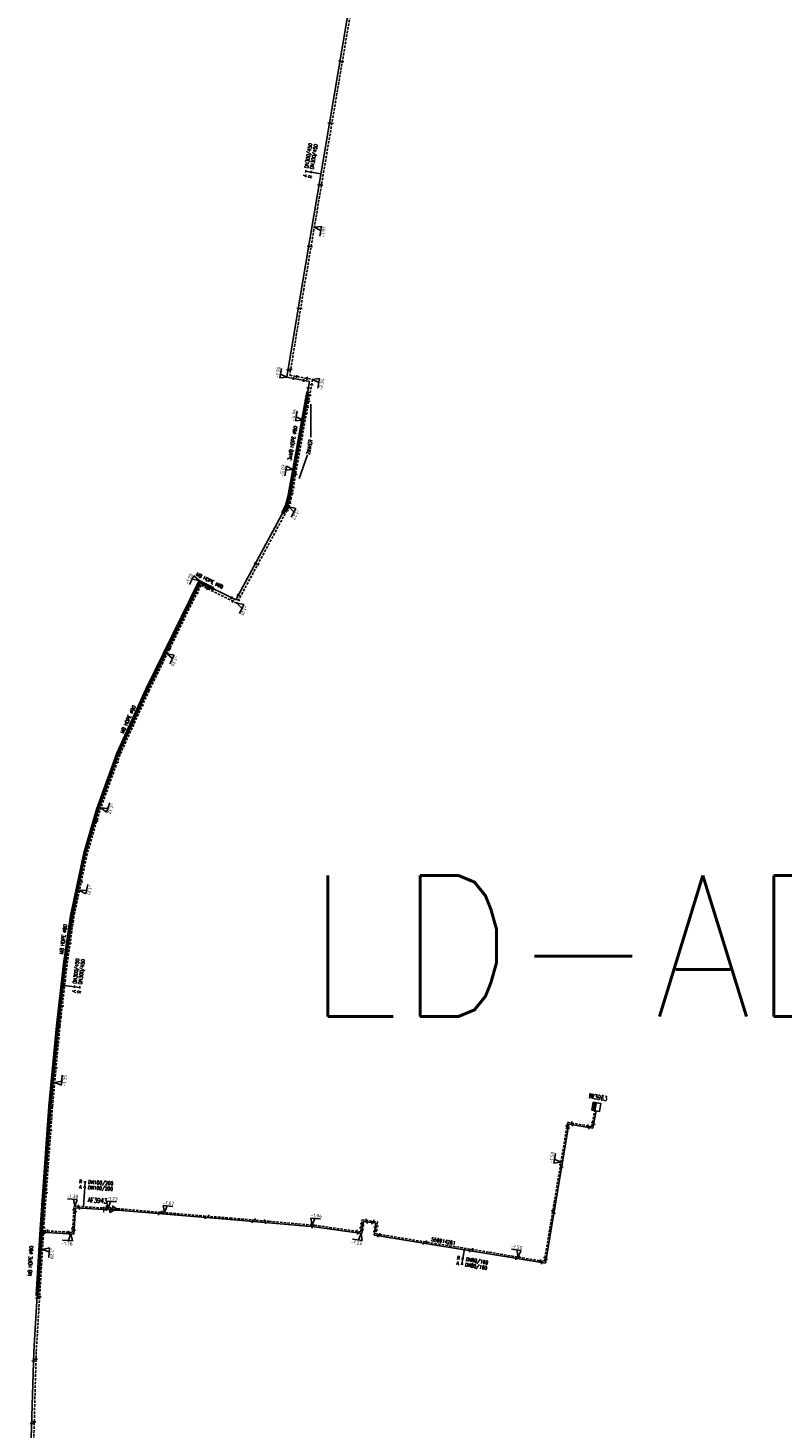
# Model space of a CAD drawing. Header units: millimetres. Extents: x 0 to 118318689, y 0 to 490460760.
# Tile 73 of 117: x 115031981 to 115224807, y 487152766 to 487510490. Entities that reach past the tile are written whole.
import ezdxf
from ezdxf.enums import TextEntityAlignment as Align

# ---------------------------------------------------------------- set-up
doc = ezdxf.new("R2010")
doc.units = ezdxf.units.MM
doc.header["$LTSCALE"] = 200
doc.linetypes.add('HIDDEN2', pattern=[4.7625, 3.175, -1.5875])
doc.layers.get('0').update_dxf_attribs({"color": 8})
for name, color, linetype in [('LD-I-lekdetectiecode', 7, 'Continuous'), ('WT-C-AFSLUITER', 7, 'Continuous'), ('WT-C-kastWM', 7, 'Continuous'), ('WT-C-mof', 7, 'Continuous'), ('WT-C-VERLOOP', 7, 'Continuous'), ('WT-I-diam', 7, 'Continuous'), ('WT-I-info', 7, 'Continuous'), ('WT-I-NAP', 7, 'Continuous'), ('WT-L-aanvoer', 6, 'Continuous'), ('WT-L-MANTELBUIS', 6, 'Continuous'), ('WT-L-retour', 6, 'HIDDEN2')]:
    doc.layers.add(name, color=color, linetype=linetype)
doc.styles.add('DIN17', font='ROMANS.SHX', dxfattribs={"width": 0.9})
doc.styles.add('ISOCP', font='ISOCP.SHX')

# ---------------------------------------------------------------- blocks, each defined once
blk = doc.blocks.new('LR-mof')
at = {"color": 0, "linetype": 'ByBlock', "lineweight": -2}
blk.add_line((0, -0.75), (0, 0.75), dxfattribs=at)
blk = doc.blocks.new('LR-VERL')
at = {"color": 0, "linetype": 'ByBlock', "lineweight": -2}
blk.add_lwpolyline([(1.08, 0), (-1.08, -1.25), (-1.08, 1.25)], close=True, dxfattribs=at)
blk = doc.blocks.new('nap2')
at = {"color": 0, "linetype": 'Continuous'}
for p, q in [((1, 3.5), (-4, 3.5)), ((-1, 3.5), (0, 0)), ((1, 3.5), (0, 0))]:
    blk.add_line(p, q, dxfattribs=at)
at = {"color": 0, "linetype": 'Continuous', "style": 'ISOCP'}
for tag, p in [('*2', (-4, 1.5)), ('*1', (-1.5, 5))]:
    blk.add_attdef(tag, text='', height=1.8, dxfattribs=at).set_placement(p, align=Align.MIDDLE)
blk = doc.blocks.new('nap1')
at = {"color": 0, "linetype": 'Continuous'}
for p, q in [((-1, 3.5), (0, 0)), ((-1, 3.5), (4, 3.5)), ((1, 3.5), (0, 0))]:
    blk.add_line(p, q, dxfattribs=at)
at = {"color": 0, "linetype": 'Continuous', "style": 'ISOCP'}
for tag, p in [('*1', (1.7, 5)), ('*2', (4, 1.5))]:
    blk.add_attdef(tag, text='', height=1.8, dxfattribs=at).set_placement(p, align=Align.MIDDLE)
blk = doc.blocks.new('LR-AFS')
at = {"color": 0, "lineweight": -3, "const_width": 0.7}
blk.add_lwpolyline([(0, -1.5), (0, 1.5)], dxfattribs=at)
at = {"color": 7, "linetype": 'ByBlock', "lineweight": -2, "style": 'DIN17', "width": 0.9}
blk.add_attdef('*1', text='', height=2.5, dxfattribs=at).set_placement((0, 5), align=Align.MIDDLE)
at = {"color": 0, "linetype": 'ByBlock', "lineweight": -2, "style": 'DIN17', "width": 0.3, "flags": 1}
for tag, p in [('*2', (2.5, 1.5)), ('OCODE', (-7.5, -2.5)), ('FABR', (-7.5, -7.5)), ('ST', (-7.5, -5)), ('VCODE', (-2.5, -5)), ('NCODE', (-2.5, -2.5)), ('TYPE', (-2.5, -7.5)), ('OPBOUW', (2.5, -7.5)), ('NIVO', (2.5, -5)), ('BC', (2.5, -2.5)), ('BEDIEN', (7.5, -7.5)), ('IMM', (7.5, -5)), ('RK', (7.5, -2.5)), ('BORDL', (-7.5, -15)), ('VERTR', (-7.5, -10)), ('DEKM', (-7.5, -12.5)), ('PDATUM', (-2.5, -12.5)), ('OPBLEN', (-2.5, -10)), ('BORDX', (-2.5, -15)), ('HULPST', (2.5, -10)), ('BORDY', (2.5, -15)), ('OPM', (2.5, -12.5)), ('VERLSP', (7.5, -10)), ('BORDZ', (7.5, -15)), ('BORD', (7.5, -12.5))]:
    blk.add_attdef(tag, text='', height=1.8, dxfattribs=at).set_placement(p, align=Align.MIDDLE)
blk = doc.blocks.new('LR-kastWM')
at = {"color": 0, "linetype": 'ByBlock', "lineweight": -3}
blk.add_lwpolyline([(-2, 2), (2, 2), (2, -2), (-2, -2)], close=True, dxfattribs=at)
at = {"color": 0}
blk.add_solid([(-2, -2), (0, -2), (-2, 2), (0, 2)], dxfattribs=at)
at = {"color": 7, "linetype": 'ByBlock', "lineweight": -3, "style": 'DIN17', "width": 0.7}
for tag, p in [('*1', (0, 5)), ('*2', (0, -5))]:
    blk.add_attdef(tag, text='', height=2.5, dxfattribs=at).set_placement(p, align=Align.MIDDLE)
at = {"color": 0, "linetype": 'ByBlock', "lineweight": -2, "style": 'DIN17', "width": 0.3, "flags": 1}
for tag, p in [('OCODE', (4.5, 1.25)), ('NCODE', (9.5, 1.25)), ('BC', (14.5, 1.25)), ('RK', (19.5, 1.25)), ('ST', (4.5, -1.25)), ('VCODE', (9.5, -1.25)), ('NIVO', (14.5, -1.25)), ('IMM', (19.5, -1.25))]:
    blk.add_attdef(tag, text='', height=1.8, dxfattribs=at).set_placement(p, align=Align.MIDDLE)
blk = doc.blocks.new('LR-hyp')
at = {"color": 7, "linetype": 'ByBlock', "lineweight": -3, "style": 'DIN17', "width": 0.9}
blk.add_attdef('*1', text='', height=1.8, dxfattribs=at).set_placement((0, 0), align=Align.MIDDLE)
at = {"color": 7, "linetype": 'ByBlock', "lineweight": -2, "style": 'DIN17', "width": 0.9, "flags": 1}
blk.add_attdef('*2', text='', height=1.8, dxfattribs=at).set_placement((0, -5), align=Align.MIDDLE)
blk = doc.blocks.new('LR-DIAO2')
at = {"color": 0, "lineweight": -3}
blk.add_line((0, 0), (0, -5), dxfattribs=at)
at = {"color": 0, "linetype": 'Continuous', "lineweight": -3}
blk.add_line((0, -5), (0, -7.8), dxfattribs=at)
at = {"color": 0, "lineweight": -3}
for points in [[(0.61, -5), (0, -5), (-0.61, -5)], [(0.61, -7.8), (0, -7.8), (-0.61, -7.8)]]:
    blk.add_lwpolyline(points, dxfattribs=at)
at = {"color": 1, "lineweight": -3, "style": 'DIN17', "width": 0.9}
for tag, p in [('*1', (-1.61, -5)), ('*2', (-1.61, -7.78))]:
    blk.add_attdef(tag, text='', height=1.8, dxfattribs=at).set_placement(p, align=Align.MIDDLE_RIGHT)
for tag, p in [('*11', (1.61, -5)), ('*12', (1.61, -7.8))]:
    blk.add_attdef(tag, text='', height=1.8, dxfattribs=at).set_placement(p, align=Align.MIDDLE_LEFT)
blk = doc.blocks.new('LR-DIAB2')
at = {"color": 0, "linetype": 'Continuous', "lineweight": -3}
blk.add_line((0, 5), (0, 7.8), dxfattribs=at)
at = {"color": 0, "lineweight": -3}
blk.add_line((0, 0), (0, 5), dxfattribs=at)
for points in [[(0.61, 7.8), (0, 7.8), (-0.61, 7.8)], [(0.61, 5), (0, 5), (-0.61, 5)]]:
    blk.add_lwpolyline(points, dxfattribs=at)
at = {"color": 1, "lineweight": -3, "style": 'DIN17', "width": 0.9}
for tag, p in [('*1', (-1.61, 7.8)), ('*2', (-1.61, 5.02))]:
    blk.add_attdef(tag, text='', height=1.8, dxfattribs=at).set_placement(p, align=Align.MIDDLE_RIGHT)
for tag, p in [('*11', (1.61, 7.8)), ('*12', (1.61, 5))]:
    blk.add_attdef(tag, text='', height=1.8, dxfattribs=at).set_placement(p, align=Align.MIDDLE_LEFT)

msp = doc.modelspace()

# ---------------------------------------------------------------- linework, layer by layer
at = {"layer": 'WT-I-diam', "lineweight": -3}
msp.add_line((115046160, 487209299), (115046311, 487211795), dxfattribs=at)
at = {"layer": 'WT-I-info', "lineweight": -3}
for p, q in [((115104249, 487405911), (115104197, 487414402)), ((115101207, 487395359), (115103400, 487401406))]:
    msp.add_line(p, q, dxfattribs=at)
at = {"layer": 'WT-L-aanvoer', "lineweight": -3}
for p, q in [((115114853, 487521143), (115101794, 487443871)), ((115101794, 487443871), (115098094, 487421243)), ((115098094, 487421243), (115103896, 487420183)), ((115103896, 487420183), (115098601, 487390619)), ((115097979, 487388355), (115085031, 487364353)), ((115098601, 487390619), (115097979, 487388355)), ((115075802, 487368984), (115062333, 487341474)), ((115085031, 487364353), (115075802, 487368984)), ((115062333, 487341474), (115054885, 487325073)), ((115054885, 487325073), (115049696, 487310738)), ((115049696, 487310738), (115046453, 487299617)), ((115046453, 487299617), (115043056, 487283562)), ((115043056, 487283562), (115041308, 487271304)), ((115041308, 487271304), (115039491, 487255541)), ((115039491, 487255541), (115037587, 487234981)), ((115037587, 487234981), (115035444, 487205362)), ((115176270, 487229361), (115177116, 487233814)), ((115164152, 487194872), (115170121, 487230431)), ((115170121, 487230431), (115176270, 487229361)), ((115043706, 487202306), (115044113, 487209022)), ((115044113, 487209022), (115051304, 487208586)), ((115035444, 487205362), (115033435, 487172230)), ((115051304, 487208586), (115053067, 487208480)), ((115053067, 487208480), (115053482, 487208466)), ((115053482, 487208466), (115054812, 487208421)), ((115054812, 487208421), (115083571, 487206014)), ((115083571, 487206014), (115093486, 487205225)), ((115093486, 487205225), (115105119, 487204196)), ((115117200, 487202468), (115117631, 487205545)), ((115117631, 487205545), (115120819, 487205097)), ((115120819, 487205097), (115120390, 487202029)), ((115035289, 487202816), (115043706, 487202306)), ((115105119, 487204196), (115117200, 487202468)), ((115120390, 487202029), (115122585, 487201719)), ((115122585, 487201719), (115149716, 487197300)), ((115149716, 487197300), (115164152, 487194872)), ((115033435, 487172230), (115032493, 487138982))]:
    msp.add_line(p, q, dxfattribs=at)
at = {"layer": 'WT-L-MANTELBUIS', "lineweight": -3}
for points in [[(115097745, 487388449), (115098357, 487390674), (115103156, 487417466), (115103648, 487417378), (115098845, 487390563), (115098212, 487388261), (115097244, 487386466), (115096804, 487386703)], [(115079442, 487367437), (115079217, 487366990), (115075915, 487368647), (115062559, 487341368), (115055117, 487324978), (115049934, 487310660), (115046696, 487299556), (115043302, 487283518), (115041556, 487271272), (115039739, 487255515), (115037836, 487234961), (115035573, 487203579), (115034560, 487186660), (115034061, 487186690), (115035074, 487203612), (115037337, 487235002), (115039242, 487255567), (115041060, 487271335), (115042810, 487283605), (115046211, 487299678), (115049458, 487310815), (115054653, 487325167), (115062107, 487341581), (115075688, 487369320)]]:
    msp.add_lwpolyline(points, close=True, dxfattribs=at)
at = {"layer": 'WT-L-retour', "lineweight": -3}
for p, q in [((115115494, 487521035), (115102436, 487443764)), ((115102436, 487443764), (115098838, 487421768)), ((115098838, 487421768), (115104650, 487420706)), ((115104650, 487420706), (115099235, 487390475)), ((115098586, 487388112), (115085303, 487363489)), ((115099235, 487390475), (115098586, 487388112)), ((115076097, 487368108), (115062921, 487341197)), ((115085303, 487363489), (115076097, 487368108)), ((115062921, 487341197), (115055488, 487324827)), ((115055488, 487324827), (115050314, 487310536)), ((115050314, 487310536), (115047084, 487299459)), ((115047084, 487299459), (115043696, 487283448)), ((115043696, 487283448), (115041953, 487271220)), ((115041953, 487271220), (115040137, 487255474)), ((115040137, 487255474), (115038234, 487234928)), ((115038234, 487234928), (115036092, 487205318)), ((115175967, 487229799), (115176743, 487233885)), ((115163840, 487195310), (115169809, 487230871)), ((115169809, 487230871), (115175967, 487229799)), ((115043331, 487202729), (115043738, 487209446)), ((115043738, 487209446), (115051944, 487208948)), ((115051944, 487208948), (115053092, 487208879)), ((115053092, 487208879), (115054139, 487208831)), ((115054139, 487208831), (115054844, 487208800)), ((115054844, 487208800), (115083602, 487206393)), ((115036092, 487205318), (115034085, 487172201)), ((115083602, 487206393), (115093517, 487205604)), ((115093517, 487205604), (115105163, 487204573)), ((115116877, 487202898), (115117307, 487205974)), ((115117307, 487205974), (115121248, 487205420)), ((115121248, 487205420), (115120819, 487202352)), ((115035962, 487203176), (115043331, 487202729)), ((115105163, 487204573), (115116877, 487202898)), ((115120819, 487202352), (115122642, 487202095)), ((115122642, 487202095), (115149778, 487197675)), ((115149778, 487197675), (115163840, 487195310)), ((115034085, 487172201), (115033143, 487138975))]:
    msp.add_line(p, q, dxfattribs=at)

# ---------------------------------------------------------------- block references
at = {"layer": 'LD-I-lekdetectiecode', "linetype": 'Continuous'}
ref = msp.add_blockref('LR-hyp', (115264779, 487275922), dxfattribs=dict(at, xscale=20000, yscale=20000, zscale=20000))
ref.add_attrib('*1', 'LD-ADM-3905', dxfattribs={"layer": '0', "color": 0, "linetype": 'ByBlock', "lineweight": -3, "height": 36000, "style": 'DIN17', "width": 0.9}).set_placement((115264779, 487275922), align=Align.MIDDLE)
at = {"layer": 'WT-C-AFSLUITER', "linetype": 'Continuous'}
ref = msp.add_blockref('LR-AFS', (115051304, 487208586), dxfattribs=dict(at, xscale=500, yscale=500, zscale=500, rotation=356.5305999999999))
ref.add_attrib('*1', 'AF3943', dxfattribs={"layer": '0', "color": 7, "linetype": 'ByBlock', "lineweight": -2, "height": 1250, "rotation": 356.5306, "style": 'DIN17', "width": 0.65}).set_placement((115049725, 487210909), align=Align.MIDDLE)
at = {"layer": 'WT-C-AFSLUITER', "linetype": 'Continuous', "xscale": 500, "yscale": 500, "zscale": 500, "rotation": 356.5305999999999}
msp.add_blockref('LR-AFS', (115051944, 487208948), dxfattribs=at)
at = {"layer": 'WT-C-kastWM', "linetype": 'Continuous'}
ref = msp.add_blockref('LR-kastWM', (115177149, 487234834), dxfattribs=dict(at, xscale=500.0000000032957, yscale=500.0000000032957, zscale=500.0000000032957, rotation=350.3002484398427))
ref.add_attrib('*1', 'IW3963', dxfattribs={"layer": '0', "color": 7, "linetype": 'ByBlock', "lineweight": -3, "height": 1250, "rotation": 350.30025, "style": 'DIN17', "width": 0.65}).set_placement((115177570, 487237298), align=Align.MIDDLE)
at = {"layer": 'WT-C-mof', "linetype": 'Continuous', "lineweight": -3}
for p, xscale, yscale, zscale, rotation in [((115111619, 487502009), 500, 500, 500, 80.40819999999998), ((115112257, 487501882), 500, 500, 500, 80.40819999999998), ((115108943, 487486174), 500, 500, 500, 80.40819999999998), ((115109603, 487486177), 500, 500, 500, 80.40819999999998), ((115106275, 487470383), 500, 500, 500, 80.40819999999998), ((115106938, 487470405), 500, 500, 500, 80.40819999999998), ((115103617, 487454657), 500, 500, 500, 80.40819999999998), ((115104275, 487454648), 500, 500, 500, 80.40819999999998), ((115100972, 487438841), 499.9999999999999, 499.9999999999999, 499.9999999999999, 80.7117), ((115101634, 487438864), 499.9999999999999, 499.9999999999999, 499.9999999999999, 80.7117), ((115099087, 487423291), 499.9999999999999, 499.9999999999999, 499.9999999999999, 80.7117), ((115098391, 487423059), 499.9999999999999, 499.9999999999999, 499.9999999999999, 80.7117), ((115099809, 487420929), 499.9999999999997, 499.9999999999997, 499.9999999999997, 349.6462), ((115100624, 487421441), 499.9999999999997, 499.9999999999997, 499.9999999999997, 349.6462), ((115102385, 487420459), 499.9999999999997, 499.9999999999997, 499.9999999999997, 349.6462), ((115103249, 487420962), 499.9999999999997, 499.9999999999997, 499.9999999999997, 349.6462), ((115103296, 487416833), 500, 500, 500, 79.845), ((115103598, 487418519), 500, 500, 500, 79.845), ((115103926, 487416661), 500, 500, 500, 79.845), ((115104402, 487419318), 500, 500, 500, 79.845), ((115102731, 487413678), 500, 500, 500, 79.845), ((115103009, 487415231), 500, 500, 500, 79.845), ((115103374, 487413581), 500, 500, 500, 79.845), ((115103646, 487415097), 500, 500, 500, 79.845), ((115102451, 487412115), 500, 500, 500, 79.845), ((115103103, 487412065), 500, 500, 500, 79.845), ((115099677, 487396625), 500, 500, 500, 79.845), ((115100314, 487396495), 500, 500, 500, 79.845), ((115098815, 487391811), 500, 500, 500, 79.845), ((115099091, 487393353), 500, 500, 500, 79.845), ((115099441, 487391623), 500, 500, 500, 79.845), ((115099693, 487393027), 500, 500, 500, 79.845), ((115097533, 487387528), 499.9999999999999, 499.9999999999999, 499.9999999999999, 61.6549), ((115098167, 487387335), 499.9999999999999, 499.9999999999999, 499.9999999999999, 61.6549), ((115098256, 487389363), 500, 500, 500, 74.6324), ((115098858, 487389101), 500, 500, 500, 74.6324), ((115090041, 487373642), 499.9999999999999, 499.9999999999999, 499.9999999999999, 61.6549), ((115090671, 487373439), 499.9999999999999, 499.9999999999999, 499.9999999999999, 61.6549), ((115075066, 487367481), 500, 500, 500, 63.91259999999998), ((115075163, 487366201), 500, 500, 500, 63.91259999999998), ((115077394, 487368185), 499.9999999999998, 499.9999999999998, 499.9999999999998, 333.3562), ((115077791, 487367259), 499.9999999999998, 499.9999999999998, 499.9999999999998, 333.3562), ((115083926, 487364907), 499.9999999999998, 499.9999999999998, 499.9999999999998, 333.3562), ((115084310, 487363988), 499.9999999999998, 499.9999999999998, 499.9999999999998, 333.3562), ((115085678, 487365553), 499.9999999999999, 499.9999999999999, 499.9999999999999, 61.6549), ((115085744, 487364307), 499.9999999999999, 499.9999999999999, 499.9999999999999, 61.6549), ((115068078, 487353208), 500, 500, 500, 63.91259999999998), ((115068163, 487351904), 500, 500, 500, 63.91259999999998), ((115061097, 487338754), 500.0000000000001, 500.0000000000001, 500.0000000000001, 65.5783), ((115061240, 487337495), 500.0000000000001, 500.0000000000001, 500.0000000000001, 65.5783), ((115054557, 487324166), 499.9999999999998, 499.9999999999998, 499.9999999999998, 70.0997), ((115054796, 487322916), 499.9999999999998, 499.9999999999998, 499.9999999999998, 70.0997), ((115049229, 487309136), 499.9999999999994, 499.9999999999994, 499.9999999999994, 73.7438), ((115049528, 487307860, -1328), 499.9999999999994, 499.9999999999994, 499.9999999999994, 73.7438), ((115045213, 487293756), 500, 500, 500, 78.0529), ((115045574, 487292311, -1204), 500, 500, 500, 78.0529), ((115042269, 487278044), 500.0000000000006, 500.0000000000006, 500.0000000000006, 81.88570000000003), ((115042722, 487276616, -1225), 500.0000000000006, 500.0000000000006, 500.0000000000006, 81.88570000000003), ((115040253, 487262154), 500, 500, 500, 83.4224), ((115040736, 487260613, -1330), 500, 500, 500, 83.4224), ((115038633, 487246281), 499.9999999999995, 499.9999999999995, 499.9999999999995, 84.70850000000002), ((115039149, 487244803), 499.9999999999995, 499.9999999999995, 499.9999999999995, 84.70850000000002), ((115037249, 487230321), 499.9999999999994, 499.9999999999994, 499.9999999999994, 85.86219999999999), ((115037792, 487228809), 499.9999999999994, 499.9999999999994, 499.9999999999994, 85.86219999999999), ((115167995, 487220060), 500.0000000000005, 500.0000000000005, 500.0000000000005, 80.4709), ((115168285, 487219492), 500.0000000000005, 500.0000000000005, 500.0000000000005, 80.4709), ((115036093, 487214338), 499.9999999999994, 499.9999999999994, 499.9999999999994, 85.86219999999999), ((115036642, 487212921), 499.9999999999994, 499.9999999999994, 499.9999999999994, 85.86219999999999), ((115065321, 487207541), 500.0000000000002, 500.0000000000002, 500.0000000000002, 355.216), ((115066091, 487207858), 500.0000000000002, 500.0000000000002, 500.0000000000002, 355.216), ((115077222, 487206545), 500.0000000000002, 500.0000000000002, 500.0000000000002, 355.216), ((115078100, 487206853), 500.0000000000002, 500.0000000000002, 500.0000000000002, 355.216), ((115089290, 487205559), 499.9999999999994, 499.9999999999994, 499.9999999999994, 355.4522), ((115089951, 487205888), 499.9999999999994, 499.9999999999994, 499.9999999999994, 355.4522), ((115092355, 487205697), 499.9999999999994, 499.9999999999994, 499.9999999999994, 355.4522), ((115092646, 487205292), 499.9999999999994, 499.9999999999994, 499.9999999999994, 355.4522), ((115166008, 487208226), 500.0000000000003, 500.0000000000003, 500.0000000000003, 80.4709), ((115166298, 487207658), 500.0000000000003, 500.0000000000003, 500.0000000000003, 80.4709), ((115104304, 487204649), 500, 500, 500, 354.9415), ((115104585, 487204243), 500, 500, 500, 354.9415), ((115132975, 487200027), 500, 500, 500, 350.7493), ((115133679, 487200297), 500, 500, 500, 350.7493), ((115144819, 487198098), 500, 500, 500, 350.7493), ((115145518, 487198369), 500, 500, 500, 350.7493), ((115156659, 487196133), 500, 500, 500, 350.4522), ((115157359, 487196400), 500, 500, 500, 350.4522), ((115034263, 487185879), 500.0000000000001, 500.0000000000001, 500.0000000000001, 86.53060000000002), ((115034938, 487186286), 500.0000000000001, 500.0000000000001, 500.0000000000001, 86.53060000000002), ((115033369, 487169888), 500.0000000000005, 500.0000000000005, 500.0000000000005, 88.3768), ((115034032, 487170335), 500.0000000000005, 500.0000000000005, 500.0000000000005, 88.3768), ((115032916, 487153914), 500.0000000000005, 500.0000000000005, 500.0000000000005, 88.3768), ((115033579, 487154366), 500.0000000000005, 500.0000000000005, 500.0000000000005, 88.3768)]:
    msp.add_blockref('LR-mof', p, dxfattribs=dict(at, xscale=xscale, yscale=yscale, zscale=zscale, rotation=rotation))
at = {"layer": 'WT-C-mof'}
for p, xscale, yscale, zscale, rotation in [((115170795, 487230699), 500, 500, 500, 350.1285400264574), ((115171106, 487230260), 500.0000000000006, 500.0000000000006, 500.0000000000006, 350.1285400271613), ((115174981, 487229971), 499.9999999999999, 499.9999999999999, 499.9999999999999, 170.1285400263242), ((115176153, 487230782), 499.9999999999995, 499.9999999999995, 499.9999999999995, 79.24453837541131), ((115176457, 487230343), 500.0000000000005, 500.0000000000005, 500.0000000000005, 79.24453837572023), ((115169644, 487229885), 500, 500, 500, 260.4709281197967), ((115169955, 487229445), 500, 500, 500, 260.4709281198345), ((115175285, 487229532), 499.9999999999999, 499.9999999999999, 499.9999999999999, 170.1285400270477)]:
    msp.add_blockref('LR-mof', p, dxfattribs=dict(at, xscale=xscale, yscale=yscale, zscale=zscale, rotation=rotation))
at = {"layer": 'WT-C-mof', "lineweight": -3}
for p, xscale, yscale, zscale, rotation in [((115044737, 487209385), 499.9999999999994, 499.9999999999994, 499.9999999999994, 356.5306387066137), ((115045112, 487208962), 500.0000000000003, 500.0000000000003, 500.0000000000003, 356.5306387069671), ((115053482, 487208466), 500.0000000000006, 500.0000000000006, 500.0000000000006, 358.0710000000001), ((115054139, 487208831), 500, 500, 500, 357.4069), ((115043678, 487208448), 500.0000000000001, 500.0000000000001, 500.0000000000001, 266.5306387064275), ((115044053, 487208024), 500.0000000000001, 500.0000000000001, 500.0000000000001, 266.5306387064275), ((115117168, 487204984), 500, 500, 500, 262.0408280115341), ((115118297, 487205835), 500, 500, 500, 352.0013158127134), ((115118621, 487205406), 500.0000000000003, 500.0000000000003, 500.0000000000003, 352.0013158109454), ((115119829, 487205236), 500.0000000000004, 500.0000000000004, 500.0000000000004, 172.0013158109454), ((115120258, 487205559), 499.9999999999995, 499.9999999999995, 499.9999999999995, 172.0013158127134), ((115035247, 487202117), 500, 500, 500, 86.53063870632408), ((115035332, 487203515), 500, 500, 500, 86.53063870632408), ((115035920, 487202477), 500.0000000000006, 500.0000000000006, 500.0000000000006, 86.53063870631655), ((115036005, 487203875), 500.0000000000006, 500.0000000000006, 500.0000000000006, 86.53063870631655), ((115036288, 487202755), 500, 500, 500, 356.5306387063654), ((115036961, 487203115), 499.9999999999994, 499.9999999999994, 499.9999999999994, 356.5306387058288), ((115042333, 487202790), 500, 500, 500, 176.5306387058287), ((115042708, 487202366), 500.0000000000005, 500.0000000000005, 500.0000000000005, 176.5306387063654), ((115043392, 487203727), 500.0000000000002, 500.0000000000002, 500.0000000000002, 86.53063870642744), ((115043767, 487203304), 500.0000000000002, 500.0000000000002, 500.0000000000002, 86.53063870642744), ((115115887, 487203040), 499.9999999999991, 499.9999999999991, 499.9999999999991, 171.8638972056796), ((115116210, 487202610), 499.9999999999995, 499.9999999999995, 499.9999999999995, 171.8638972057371), ((115117015, 487203889), 500, 500, 500, 82.04082801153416), ((115117339, 487203459), 499.9999999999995, 499.9999999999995, 499.9999999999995, 82.0408280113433), ((115117492, 487204554), 500.0000000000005, 500.0000000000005, 500.0000000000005, 262.0408280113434), ((115120529, 487203019), 500.0000000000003, 500.0000000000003, 500.0000000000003, 82.03926881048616), ((115120681, 487204106), 500.0000000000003, 500.0000000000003, 500.0000000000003, 262.0392688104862), ((115120958, 487203343), 500.0000000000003, 500.0000000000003, 500.0000000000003, 82.03926881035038), ((115121110, 487204430), 500, 500, 500, 262.0392688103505), ((115121380, 487201889), 500.0000000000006, 500.0000000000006, 500.0000000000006, 351.9681941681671), ((115121809, 487202213), 500.0000000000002, 500.0000000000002, 500.0000000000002, 351.9681941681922), ((115162854, 487195476), 500.0000000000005, 500.0000000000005, 500.0000000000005, 170.4522233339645), ((115163166, 487195038), 499.9999999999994, 499.9999999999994, 499.9999999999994, 170.4522233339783), ((115164005, 487196296), 500, 500, 500, 80.47092811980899), ((115164317, 487195859), 499.9999999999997, 499.9999999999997, 499.9999999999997, 80.4709281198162)]:
    msp.add_blockref('LR-mof', p, dxfattribs=dict(at, xscale=xscale, yscale=yscale, zscale=zscale, rotation=rotation))
at = {"layer": 'WT-C-VERLOOP', "linetype": 'Continuous', "lineweight": -3}
for p, xscale, yscale, zscale, rotation in [((115053482, 487208466), 499.9999999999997, 499.9999999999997, 499.9999999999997, 358.071), ((115054139, 487208831), 500, 500, 500, 357.4069)]:
    msp.add_blockref('LR-VERL', p, dxfattribs=dict(at, xscale=xscale, yscale=yscale, zscale=zscale, rotation=rotation))
at = {"layer": 'WT-I-diam', "linetype": 'Continuous'}
for name, p, xscale, yscale, zscale, rotation, values in [('LR-DIAB2', (115106759, 487473247), 499.9999999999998, 499.9999999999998, 499.9999999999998, 80.40817247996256, {'*1': 'A', '*11': 'DN300/450', '*2': 'R', '*12': 'DN300/450'}), ('LR-DIAO2', (115041329, 487265804), 500, 500, 500, 83.42242114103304, {'*1': 'A', '*11': 'DN300/450', '*2': 'R', '*12': 'DN300/450'}), ('LR-DIAB2', (115046311, 487211795), 500, 500, 500, 356.5306387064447, {'*1': 'R', '*11': 'DN100/200', '*2': 'A', '*12': 'DN100/200'}), ('LR-DIAO2', (115143435, 487198516), 499.9999999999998, 499.9999999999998, 499.9999999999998, 350.7493461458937, {'*1': 'R', '*11': 'DN80/160', '*2': 'A', '*12': 'DN80/160'})]:
    msp.add_blockref(name, p, dxfattribs=dict(at, xscale=xscale, yscale=yscale, zscale=zscale, rotation=rotation)).add_auto_attribs(values)
at = {"layer": 'WT-I-info', "linetype": 'Continuous', "xscale": 500.0000000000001, "yscale": 500.0000000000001, "zscale": 500.0000000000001, "rotation": 350.7493461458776}
msp.add_blockref('LR-hyp', (115138066, 487200489), dxfattribs=at).add_auto_attribs({'*1': '550014261'})
at = {"layer": 'WT-I-NAP', "linetype": 'Continuous'}
ref = msp.add_blockref('nap1', (115105106, 487459566), dxfattribs=dict(at, xscale=499.9999999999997, yscale=499.9999999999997, zscale=499.9999999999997, rotation=260.4081724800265))
ref.add_attrib('*1', '-1.91', dxfattribs={"layer": '0', "color": 1, "linetype": 'Continuous', "height": 900, "rotation": 80.43902, "style": 'ISOCP'}).set_placement((115107429, 487458311), align=Align.MIDDLE)
ref = msp.add_blockref('nap1', (115098094, 487421243), dxfattribs=dict(at, xscale=499.9999999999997, yscale=499.9999999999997, zscale=499.9999999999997, rotation=79.6461975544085))
ref.add_attrib('*1', '-1.90', dxfattribs={"layer": '0', "color": 1, "linetype": 'Continuous', "height": 900, "rotation": 79.6462, "style": 'ISOCP'}).set_placement((115095787, 487422529), align=Align.MIDDLE)
ref = msp.add_blockref('nap1', (115104650, 487420706), dxfattribs=dict(at, xscale=499.9999999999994, yscale=499.9999999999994, zscale=499.9999999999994, rotation=259.8449758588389))
ref.add_attrib('*1', '-2.34', dxfattribs={"layer": '0', "color": 1, "linetype": 'Continuous', "height": 900, "rotation": 79.84498, "style": 'ISOCP'}).set_placement((115106961, 487419428), align=Align.MIDDLE)
ref = msp.add_blockref('nap1', (115102130, 487410321), dxfattribs=dict(at, xscale=500, yscale=500, zscale=500, rotation=79.84497585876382))
ref.add_attrib('*1', '-4.96', dxfattribs={"layer": '0', "color": 1, "linetype": 'Continuous', "height": 900, "rotation": 79.84498, "style": 'ISOCP'}).set_placement((115099819, 487411598), align=Align.MIDDLE)
ref = msp.add_blockref('nap2', (115099619, 487397721), dxfattribs=dict(at, xscale=499.9999999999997, yscale=499.9999999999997, zscale=499.9999999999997, rotation=79.84497585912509))
ref.add_attrib('*1', '-5.03', dxfattribs={"layer": '0', "color": 1, "linetype": 'Continuous', "height": 900, "rotation": 79.84498, "style": 'ISOCP'}).set_placement((115097026, 487397424), align=Align.MIDDLE)
ref = msp.add_blockref('nap1', (115098586, 487388112), dxfattribs=dict(at, xscale=500.0000000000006, yscale=500.0000000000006, zscale=500.0000000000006, rotation=241.6548985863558))
ref.add_attrib('*1', '-1.27', dxfattribs={"layer": '0', "color": 1, "linetype": 'Continuous', "height": 900, "rotation": 241.6549, "style": 'ISOCP'}).set_placement((115100382, 487386176), align=Align.MIDDLE)
ref = msp.add_blockref('nap2', (115075688, 487369320), dxfattribs=dict(at, xscale=500.0000000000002, yscale=500.0000000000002, zscale=500.0000000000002, rotation=63.91260949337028))
ref.add_attrib('*1', '-1.20', dxfattribs={"layer": '0', "color": 1, "linetype": 'Continuous', "height": 900, "rotation": 63.91261, "style": 'ISOCP'}).set_placement((115073113, 487369746), align=Align.MIDDLE)
ref = msp.add_blockref('nap1', (115085293, 487363496, -1019), dxfattribs=dict(at, xscale=499.9999999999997, yscale=499.9999999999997, zscale=499.9999999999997, rotation=243.3561507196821))
ref.add_attrib('*1', '-1.01', dxfattribs={"layer": '0', "color": 1, "linetype": 'Continuous', "height": 900, "rotation": 243.35615, "style": 'ISOCP'}).set_placement((115087146, 487361615, -1019), align=Align.MIDDLE)
ref = msp.add_blockref('nap1', (115067513, 487350580, -1372), dxfattribs=dict(at, xscale=499.9999999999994, yscale=499.9999999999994, zscale=499.9999999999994, rotation=243.9126094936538))
ref.add_attrib('*1', '-1.35', dxfattribs={"layer": '0', "color": 1, "linetype": 'Continuous', "height": 900, "rotation": 243.91261, "style": 'ISOCP'}).set_placement((115069384, 487348717, -1372), align=Align.MIDDLE)
ref = msp.add_blockref('nap2', (115050551, 487311191), dxfattribs=dict(at, xscale=499.9999999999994, yscale=499.9999999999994, zscale=499.9999999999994, rotation=250.0997294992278))
ref.add_attrib('*1', '-1.32', dxfattribs={"layer": '0', "color": 1, "linetype": 'Continuous', "height": 900, "rotation": 250.09973, "style": 'ISOCP'}).set_placement((115053157, 487311045), align=Align.MIDDLE)
ref = msp.add_blockref('nap2', (115045099, 487290079), dxfattribs=dict(at, xscale=500.0000000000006, yscale=500.0000000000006, zscale=500.0000000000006, rotation=258.0529270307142))
ref.add_attrib('*1', '-1.21', dxfattribs={"layer": '0', "color": 1, "linetype": 'Continuous', "height": 900, "rotation": 258.05293, "style": 'ISOCP'}).set_placement((115047700, 487290295), align=Align.MIDDLE)
ref = msp.add_blockref('nap2', (115038802, 487241055), dxfattribs=dict(at, xscale=500, yscale=500, zscale=500, rotation=264.708458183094))
ref.add_attrib('*1', '-1.35', dxfattribs={"layer": '0', "color": 1, "linetype": 'Continuous', "height": 900, "rotation": 84.70846, "style": 'ISOCP'}).set_placement((115041360, 487241571), align=Align.MIDDLE)
ref = msp.add_blockref('nap1', (115168096, 487220667), dxfattribs=dict(at, xscale=499.9999999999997, yscale=499.9999999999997, zscale=499.9999999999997, rotation=80.47092811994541))
ref.add_attrib('*1', '-1.50', dxfattribs={"layer": '0', "color": 1, "linetype": 'Continuous', "height": 900, "rotation": 80.47093, "style": 'ISOCP'}).set_placement((115165772, 487221919), align=Align.MIDDLE)
ref = msp.add_blockref('nap2', (115043968, 487209432), dxfattribs=dict(at, xscale=500, yscale=500, zscale=500, rotation=356.5306387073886))
ref.add_attrib('*1', '-1.30', dxfattribs={"layer": '0', "color": 1, "linetype": 'Continuous', "height": 900, "rotation": 356.53064, "style": 'ISOCP'}).set_placement((115043371, 487211973), align=Align.MIDDLE)
ref = msp.add_blockref('nap1', (115052446, 487208918), dxfattribs=dict(at, xscale=500, yscale=500, zscale=500, rotation=356.5306387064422))
ref.add_attrib('*1', '-1.23', dxfattribs={"layer": '0', "color": 1, "linetype": 'Continuous', "height": 900, "rotation": 356.53064, "style": 'ISOCP'}).set_placement((115053446, 487211362), align=Align.MIDDLE)
ref = msp.add_blockref('nap1', (115066836, 487207796), dxfattribs=dict(at, xscale=500, yscale=500, zscale=500, rotation=355.2159944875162))
ref.add_attrib('*1', '-1.07', dxfattribs={"layer": '0', "color": 1, "linetype": 'Continuous', "height": 900, "rotation": 355.21599, "style": 'ISOCP'}).set_placement((115067891, 487210216), align=Align.MIDDLE)
ref = msp.add_blockref('nap1', (115104575, 487204625), dxfattribs=dict(at, xscale=500.0000000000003, yscale=500.0000000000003, zscale=500.0000000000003, rotation=354.9414617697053))
ref.add_attrib('*1', '-1.04', dxfattribs={"layer": '0', "color": 1, "linetype": 'Continuous', "height": 900, "rotation": 354.94146, "style": 'ISOCP'}).set_placement((115105642, 487207041), align=Align.MIDDLE)
ref = msp.add_blockref('nap1', (115042925, 487202353), dxfattribs=dict(at, xscale=499.9999999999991, yscale=499.9999999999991, zscale=499.9999999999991, rotation=176.5306387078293))
ref.add_attrib('*1', '-1.76', dxfattribs={"layer": '0', "color": 1, "linetype": 'Continuous', "height": 900, "rotation": 356.53064, "style": 'ISOCP'}).set_placement((115041925, 487199909), align=Align.MIDDLE)
ref = msp.add_blockref('nap1', (115117109, 487202481), dxfattribs=dict(at, xscale=500.0000000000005, yscale=500.0000000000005, zscale=500.0000000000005, rotation=171.8638972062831))
ref.add_attrib('*1', '-1.22', dxfattribs={"layer": '0', "color": 1, "linetype": 'Continuous', "height": 900, "rotation": 351.8639, "style": 'ISOCP'}).set_placement((115115913, 487200127), align=Align.MIDDLE)
ref = msp.add_blockref('nap1', (115035674, 487198412), dxfattribs=dict(at, xscale=500.0000000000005, yscale=500.0000000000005, zscale=500.0000000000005, rotation=266.5306387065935))
ref.add_attrib('*1', '-1.29', dxfattribs={"layer": '0', "color": 1, "linetype": 'Continuous', "height": 900, "rotation": 266.53064, "style": 'ISOCP'}).set_placement((115038118, 487197412), align=Align.MIDDLE)
ref = msp.add_blockref('nap2', (115157126, 487196439), dxfattribs=dict(at, xscale=499.9999999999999, yscale=499.9999999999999, zscale=499.9999999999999, rotation=350.4522233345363))
ref.add_attrib('*1', '-1.50', dxfattribs={"layer": '0', "color": 1, "linetype": 'Continuous', "height": 900, "rotation": 350.45222, "style": 'ISOCP'}).set_placement((115156801, 487199029), align=Align.MIDDLE)

# ---------------------------------------------------------------- texts
at = {"layer": 'WT-I-info', "lineweight": -3, "style": 'DIN17', "width": 0.9}
msp.add_text('ZINKER', height=900, rotation=79.84498, dxfattribs=at).set_placement((115103980, 487401470))
at = {"layer": 'WT-L-MANTELBUIS', "lineweight": -3, "style": 'DIN17', "width": 0.9}
for s, rotation, p in [('3xMB HDPE %%C90', 79.84498, (115099989, 487404325)), ('MB HDPE %%C90', 333.35615, (115078153, 487368897)), ('MB HDPE %%C90', 65.57828, (115057958, 487333653)), ('MB HDPE %%C90', 81.88574, (115041448, 487277599)), ('MB HDPE %%C90', 86.53064, (115033087, 487195437))]:
    msp.add_text(s, height=900, rotation=rotation, dxfattribs=at).set_placement(p, align=Align.CENTER)

doc.saveas('drawing.dxf')
